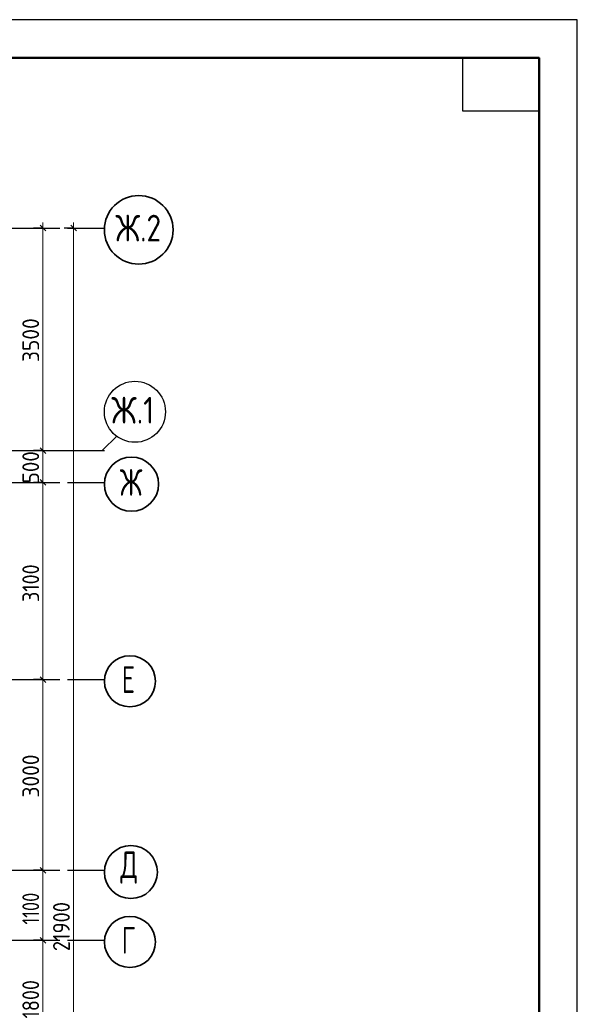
# Model space of a CAD drawing. Header units: millimetres. Extents: x 0 to 50400, y 0 to 35640.
# Tile 25 of 25: x 41631 to 50400, y 20154 to 35640. Entities that reach past the tile are written whole.
import ezdxf

# ---------------------------------------------------------------- set-up
doc = ezdxf.new("R2010")
doc.units = ezdxf.units.MM
doc.linetypes.add('______5', pattern=[1320, 960, -120, 120, -120])
doc.layers.add('Standard', color=7, linetype='Continuous', lineweight=25)
doc.layers.add('Размерная линия_ общее', color=7, linetype='Continuous', lineweight=13)
doc.layers.add('Оси', color=7, linetype='______5', true_color=0x656565)
doc.styles.add('ISOCPEUR', font='txt')

msp = doc.modelspace()

# ---------------------------------------------------------------- linework, layer by layer
at = {"layer": 'Standard', "color": 7, "linetype": 'Continuous', "lineweight": 35, "transparency": 33554687}
for p, q in [((49800, 33120), (49800, 24600)), ((49800, 32640), (49800, 24120))]:
    msp.add_line(p, q, dxfattribs=at)
at = {"layer": 'Standard', "color": 7, "linetype": 'Continuous', "lineweight": 50, "transparency": 33554687}
msp.add_line((49800, 32520), (49800, 27840), dxfattribs=at)
at = {"layer": 'Standard', "color": 7, "linetype": 'Continuous', "lineweight": 25, "transparency": 33554687}
for points in [[(0, 0), (50400, 0), (50400, 35640), (0, 35640), (0, 0)], [(49800, 35040), (49800, 34200), (48600, 34200), (48600, 35040), (49800, 35040)]]:
    msp.add_lwpolyline(points, close=True, dxfattribs=at)
at = {"layer": 'Standard', "color": 7, "linetype": 'Continuous', "lineweight": 50, "transparency": 33554687}
msp.add_lwpolyline([(2400, 35040), (49800, 35040), (49800, 600), (2400, 600), (2400, 35040)], close=True, dxfattribs=at)
at = {"layer": 'Оси', "color": 8, "linetype": '______5', "lineweight": -3, "transparency": 33554687}
for p, q in [((8065, 32362), (42963, 32362)), ((8065, 28862), (42963, 28862)), ((8065, 28362), (42963, 28362)), ((8065, 25262), (42963, 25262)), ((8065, 22262), (42963, 22262)), ((8065, 21162), (42963, 21162))]:
    msp.add_line(p, q, dxfattribs=at)
at = {"layer": 'Оси', "color": 7, "linetype": 'Continuous', "lineweight": 25, "transparency": 33554687}
msp.add_lwpolyline([(40928, 28862), (42928, 28862), (43163, 29097)], dxfattribs=at)
msp.add_lwpolyline([(40928, 28862), (42928, 28862), (43163, 29097)], dxfattribs=at)
at = {"layer": 'Оси', "color": 7, "linetype": 'Continuous', "lineweight": 35, "transparency": 33554687}
for centre, radius in [((43503, 32335), 540), ((43389, 28335), 426), ((43365, 25235), 402), ((43380, 22235), 417), ((43365, 21135), 402)]:
    msp.add_circle(centre, radius, dxfattribs=at)
at = {"layer": 'Оси', "color": 7, "linetype": 'Continuous', "lineweight": 25, "transparency": 33554687}
msp.add_circle((43443, 29473), 480, dxfattribs=at)
at = {"layer": 'Размерная линия_ общее', "color": 7, "linetype": 'Continuous', "lineweight": 25, "transparency": 33554687}
for p, q in [((42042, 32317), (41952, 32407)), ((42525, 32317), (42435, 32407)), ((42042, 28817), (41952, 28907)), ((42042, 28317), (41952, 28407)), ((42042, 25217), (41952, 25307)), ((42042, 22217), (41952, 22307)), ((42042, 21117), (41952, 21207))]:
    msp.add_line(p, q, dxfattribs=at)
at = {"layer": 'Размерная линия_ общее', "color": 7, "linetype": 'Continuous', "lineweight": 13, "transparency": 33554687}
for p, q in [((41997, 32362), (41997, 32452)), ((42480, 32362), (42480, 32452)), ((41997, 28862), (41997, 32362)), ((41997, 28362), (41997, 28862)), ((41997, 25262), (41997, 28362)), ((41997, 22262), (41997, 25262)), ((41997, 21162), (41997, 22262)), ((41997, 19362), (41997, 21162))]:
    msp.add_line(p, q, dxfattribs=at)
at = {"layer": 'Размерная линия_ общее', "color": 7, "linetype": 'Continuous', "lineweight": -3, "transparency": 33554687}
for p, q in [((41997, 32362), (41847, 32362)), ((41997, 32362), (42147, 32362)), ((42480, 32362), (42330, 32362)), ((42480, 32362), (42630, 32362)), ((42480, 32362), (42648, 32362)), ((41997, 28862), (41847, 28862)), ((41997, 28862), (42147, 28862)), ((41997, 28362), (41847, 28362)), ((41997, 28362), (42147, 28362)), ((41997, 25262), (41847, 25262)), ((41997, 25262), (42147, 25262)), ((41997, 22262), (41847, 22262)), ((41997, 22262), (42147, 22262)), ((41997, 21162), (41847, 21162)), ((41997, 21162), (42147, 21162))]:
    msp.add_line(p, q, dxfattribs=at)
at = {"layer": 'Размерная линия_ общее', "color": 7, "linetype": 'Continuous', "lineweight": 13, "transparency": 33554687}
msp.add_lwpolyline([(42480, 10462), (42480, 20945), (42480, 20945), (42480, 32362)], dxfattribs=at)

# ---------------------------------------------------------------- texts
at = {"layer": 'Оси', "color": 7, "linetype": 'Continuous', "lineweight": 35, "transparency": 33554687, "char_height": 420, "attachment_point": 7, "style": 'ISOCPEUR'}
for s, insert, width in [('\\W0.80;Ж.2', (43136, 32152), 901.63), ('\\W0.82;Ж.1', (43072, 29288), 927.64), ('\\W0.73;Ж', (43205, 28152), 520.63), ('\\W0.68;Е', (43237, 25052), 399.85), ('\\W0.72;Д', (43215, 22052), 480.99), ('\\W0.68;Г', (43237, 20952), 399.85)]:
    msp.add_mtext(s, dxfattribs=dict(at, insert=insert, width=width))
at = {"layer": 'Размерная линия_ общее', "color": 7, "linetype": 'Continuous', "lineweight": 25, "transparency": 33554687, "char_height": 264, "attachment_point": 7, "rotation": 90, "style": 'ISOCPEUR'}
for s, insert, width in [('\\W0.93;3500', (41937, 30256), 861.72), ('\\W0.91;500', (41937, 28349), 674.38), ('\\W0.87;3100', (41937, 26482), 800.28), ('\\W0.93;3000', (41937, 23406), 861.71), ('\\W0.80;1100', (41937, 21409), 738.86), ('\\W0.89;21900', (42420, 20990), 988.26), ('\\W0.87;1800', (41937, 19932), 800.28)]:
    msp.add_mtext(s, dxfattribs=dict(at, insert=insert, width=width))

doc.saveas('drawing.dxf')
